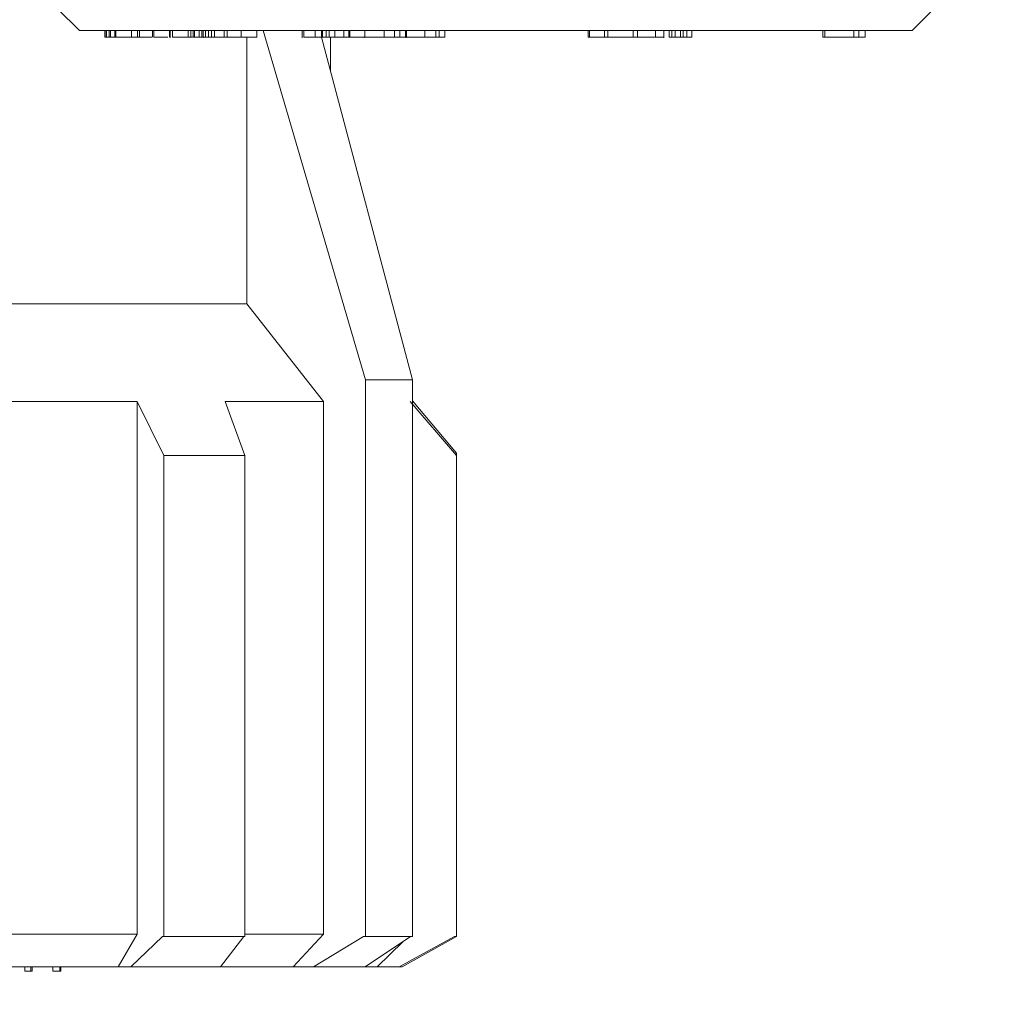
# Model space of a CAD drawing. Header units: millimetres. Extents: x -102560 to 77680, y 7163 to 33028.
# Tile 31 of 80: x -94935 to -94711, y 13626 to 13853. Entities that reach past the tile are written whole.
import ezdxf
from ezdxf import colors
from ezdxf.entities.mleader import LeaderData, LeaderLine
from ezdxf.math import Vec2, Vec3

# ---------------------------------------------------------------- set-up
doc = ezdxf.new("R2010")
doc.units = ezdxf.units.MM
for name, color, linetype, lineweight in [('RR_IWK_opisy', 7, 'Continuous', 0), ('RR_IWK_opisy_piony', 7, 'Continuous', 0), ('RR_IWK_urzadzenia', 7, 'Continuous', 13)]:
    doc.layers.add(name, color=color, linetype=linetype, lineweight=lineweight)
doc.styles.add('RR', font='GARA.TTF', dxfattribs={"height": 200})

# ---------------------------------------------------------------- blocks, each defined once
blk = doc.blocks.new('_None')

msp = doc.modelspace()

# ---------------------------------------------------------------- linework, layer by layer
at = {"layer": 'RR_IWK_urzadzenia', "color": 7, "linetype": 'Continuous', "lineweight": 13}
for p, q in [((-94926.74, 13855.07), (-94921.74, 13850.07)), ((-94730.24, 13850.07), (-94725.24, 13855.07)), ((-94730.24, 13850.07), (-94921.74, 13850.07)), ((-94915.89, 13848.57), (-94915.89, 13850.07)), ((-94915.6, 13848.57), (-94915.6, 13850.07)), ((-94915.51, 13848.57), (-94915.51, 13850.07)), ((-94914.87, 13848.57), (-94914.87, 13850.07)), ((-94914.61, 13848.57), (-94914.61, 13850.07)), ((-94913.6, 13848.57), (-94913.6, 13850.07)), ((-94913.36, 13848.57), (-94913.36, 13850.07)), ((-94909.75, 13848.57), (-94909.75, 13850.07)), ((-94908.4, 13848.57), (-94908.4, 13850.07)), ((-94907.87, 13848.57), (-94907.87, 13850.07)), ((-94904.9, 13850.07), (-94904.9, 13848.57)), ((-94904.61, 13848.57), (-94904.61, 13850.07)), ((-94901.01, 13848.57), (-94901.01, 13850.07)), ((-94900.82, 13850.07), (-94900.82, 13848.38)), ((-94900.29, 13848.57), (-94900.29, 13850.07)), ((-94896.74, 13848.57), (-94896.74, 13850.07)), ((-94896.09, 13848.57), (-94896.09, 13850.07)), ((-94895.56, 13850.07), (-94895.56, 13848.57)), ((-94895.29, 13848.57), (-94895.29, 13850.07)), ((-94894.22, 13848.57), (-94894.22, 13850.07)), ((-94893.56, 13848.57), (-94893.56, 13850.07)), ((-94893.26, 13848.57), (-94893.26, 13850.07)), ((-94892.77, 13848.57), (-94892.77, 13850.07)), ((-94892.02, 13848.57), (-94892.02, 13850.07)), ((-94891.37, 13850.07), (-94891.37, 13848.57)), ((-94890.66, 13848.57), (-94890.66, 13850.07)), ((-94888.45, 13850.07), (-94888.45, 13848.57)), ((-94887.77, 13848.57), (-94887.77, 13850.07)), ((-94884.5, 13848.57), (-94884.5, 13850.07)), ((-94880.92, 13848.57), (-94880.92, 13850.07)), ((-94879.47, 13850.07), (-94855.91, 13769.74)), ((-94870.47, 13850.07), (-94870.47, 13848.38)), ((-94870.14, 13848.57), (-94870.14, 13850.07)), ((-94867.49, 13848.57), (-94867.49, 13850.07)), ((-94866.03, 13848.57), (-94866.03, 13850.07)), ((-94865.83, 13848.57), (-94865.83, 13850.07)), ((-94864.95, 13848.57), (-94864.95, 13850.07)), ((-94864.32, 13848.57), (-94864.32, 13850.07)), ((-94862.98, 13848.57), (-94862.98, 13850.07)), ((-94860.92, 13848.57), (-94860.92, 13850.07)), ((-94859.77, 13848.57), (-94859.77, 13850.07)), ((-94859.54, 13848.57), (-94859.54, 13850.07)), ((-94856.08, 13848.57), (-94856.08, 13850.07)), ((-94851.67, 13848.57), (-94851.67, 13850.07)), ((-94849.25, 13848.57), (-94849.25, 13850.07)), ((-94848.02, 13848.57), (-94848.02, 13850.07)), ((-94846.77, 13848.57), (-94846.77, 13850.07)), ((-94846.6, 13850.07), (-94846.6, 13848.38)), ((-94846.54, 13848.57), (-94846.54, 13850.07)), ((-94842.31, 13848.57), (-94842.31, 13850.07)), ((-94839.8, 13848.57), (-94839.8, 13850.07)), ((-94839.03, 13848.57), (-94839.03, 13850.07)), ((-94837.74, 13848.57), (-94837.74, 13850.07)), ((-94804.76, 13848.57), (-94804.76, 13850.07)), ((-94804.44, 13848.57), (-94804.44, 13850.07)), ((-94800.99, 13848.57), (-94800.99, 13850.07)), ((-94800.24, 13848.57), (-94800.24, 13850.07)), ((-94794.44, 13848.57), (-94794.44, 13850.07)), ((-94793.44, 13848.57), (-94793.44, 13850.07)), ((-94793.41, 13848.57), (-94793.41, 13850.07)), ((-94789.3, 13848.57), (-94789.3, 13850.07)), ((-94787.34, 13848.38), (-94787.34, 13850.07)), ((-94786.09, 13848.57), (-94786.09, 13850.07)), ((-94785.49, 13848.57), (-94785.49, 13850.07)), ((-94784.72, 13848.57), (-94784.72, 13850.07)), ((-94783.49, 13848.57), (-94783.49, 13850.07)), ((-94782.91, 13848.57), (-94782.91, 13850.07)), ((-94782.09, 13848.57), (-94782.09, 13850.07)), ((-94780.88, 13848.57), (-94780.88, 13850.07)), ((-94750.76, 13848.57), (-94750.76, 13850.07)), ((-94750.37, 13848.57), (-94750.37, 13850.07)), ((-94743.64, 13848.57), (-94743.64, 13850.07)), ((-94742.52, 13848.57), (-94742.52, 13850.07)), ((-94741.09, 13848.57), (-94741.09, 13850.07)), ((-94915.89, 13848.57), (-94915.6, 13848.57)), ((-94915.6, 13848.57), (-94915.51, 13848.57)), ((-94915.51, 13848.57), (-94914.87, 13848.57)), ((-94914.87, 13848.57), (-94914.61, 13848.57)), ((-94914.61, 13848.57), (-94913.6, 13848.57)), ((-94913.6, 13848.57), (-94913.36, 13848.57)), ((-94913.36, 13848.57), (-94909.75, 13848.57)), ((-94909.75, 13848.57), (-94908.4, 13848.57)), ((-94908.4, 13848.57), (-94907.87, 13848.57)), ((-94907.87, 13848.57), (-94905.07, 13848.57)), ((-94896.74, 13848.57), (-94896.09, 13848.57)), ((-94896.09, 13848.57), (-94895.71, 13848.57)), ((-94894.22, 13848.57), (-94893.56, 13848.57)), ((-94893.45, 13848.57), (-94893.26, 13848.57)), ((-94893.28, 13848.38), (-94893.28, 13848.57)), ((-94893.26, 13848.57), (-94892.77, 13848.57)), ((-94892.77, 13848.57), (-94892.02, 13848.57)), ((-94892.02, 13848.57), (-94891.37, 13848.57)), ((-94890.47, 13848.57), (-94890.23, 13848.57)), ((-94884.5, 13848.57), (-94880.92, 13848.57)), ((-94883.23, 13787.24), (-94883.23, 13848.57)), ((-94867.49, 13848.57), (-94866.03, 13848.57)), ((-94866.06, 13848.57), (-94845.16, 13769.74)), ((-94866.03, 13848.57), (-94865.83, 13848.57)), ((-94864.32, 13848.57), (-94862.98, 13848.57)), ((-94863.99, 13840.77), (-94863.99, 13848.57)), ((-94862.98, 13848.57), (-94860.92, 13848.57)), ((-94860.92, 13848.57), (-94859.77, 13848.57)), ((-94859.77, 13848.57), (-94859.54, 13848.57)), ((-94859.54, 13848.57), (-94856.08, 13848.57)), ((-94856.28, 13848.57), (-94856.28, 13848.38)), ((-94851.67, 13848.57), (-94849.25, 13848.57)), ((-94849.25, 13848.57), (-94848.02, 13848.57)), ((-94848.02, 13848.57), (-94846.77, 13848.57)), ((-94842.31, 13848.57), (-94839.8, 13848.57)), ((-94839.8, 13848.57), (-94839.03, 13848.57)), ((-94839.03, 13848.57), (-94837.74, 13848.57)), ((-94804.76, 13848.57), (-94804.44, 13848.57)), ((-94800.99, 13848.57), (-94800.24, 13848.57)), ((-94800.24, 13848.57), (-94794.44, 13848.57)), ((-94794.44, 13848.57), (-94793.44, 13848.57)), ((-94786.09, 13848.57), (-94785.49, 13848.57)), ((-94785.49, 13848.57), (-94784.72, 13848.57)), ((-94784.72, 13848.57), (-94783.49, 13848.57)), ((-94783.49, 13848.57), (-94782.91, 13848.57)), ((-94782.91, 13848.57), (-94782.09, 13848.57)), ((-94782.09, 13848.57), (-94780.88, 13848.57)), ((-94750.76, 13848.57), (-94750.37, 13848.57)), ((-94750.37, 13848.57), (-94743.64, 13848.57)), ((-94743.64, 13848.57), (-94742.52, 13848.57)), ((-94883.23, 13787.24), (-94937.61, 13787.24)), ((-94865.59, 13764.74), (-94883.23, 13787.24)), ((-94855.91, 13769.74), (-94855.91, 13641.74)), ((-94845.16, 13769.74), (-94855.91, 13769.74)), ((-94845.16, 13769.74), (-94845.16, 13641.74)), ((-94908.43, 13764.74), (-94939.31, 13764.74)), ((-94908.43, 13764.74), (-94902.3, 13752.31)), ((-94908.43, 13642.24), (-94908.43, 13764.74)), ((-94883.68, 13752.31), (-94888.2, 13764.74)), ((-94865.59, 13764.74), (-94888.2, 13764.74)), ((-94865.59, 13642.24), (-94865.59, 13764.74)), ((-94845.64, 13764.74), (-94834.99, 13752.31)), ((-94834.99, 13752.9), (-94845.16, 13764.93)), ((-94902.3, 13752.31), (-94883.68, 13752.31)), ((-94902.3, 13752.31), (-94902.3, 13641.74)), ((-94883.68, 13752.31), (-94883.68, 13641.74)), ((-94834.99, 13752.31), (-94834.99, 13752.9)), ((-94834.99, 13752.31), (-94834.99, 13641.74)), ((-94939.31, 13642.24), (-94908.43, 13642.24)), ((-94908.43, 13642.24), (-94912.82, 13634.74)), ((-94909.89, 13634.74), (-94902.59, 13641.74)), ((-94902.59, 13641.74), (-94902.3, 13641.74)), ((-94902.3, 13641.74), (-94892.99, 13641.74)), ((-94892.99, 13641.74), (-94883.68, 13641.74)), ((-94883.89, 13641.74), (-94889.28, 13634.74)), ((-94883.54, 13642.24), (-94865.59, 13642.24)), ((-94865.59, 13642.24), (-94872.54, 13634.74)), ((-94867.9, 13634.74), (-94856.37, 13641.74)), ((-94856.37, 13641.74), (-94855.91, 13641.74)), ((-94856, 13634.74), (-94845.57, 13641.74)), ((-94850.53, 13641.74), (-94855.91, 13641.74)), ((-94847.38, 13640.52), (-94853.27, 13634.74)), ((-94845.16, 13641.74), (-94850.53, 13641.74)), ((-94848.18, 13634.74), (-94835.49, 13641.74)), ((-94847.49, 13634.74), (-94834.99, 13641.74)), ((-94835.49, 13641.74), (-94834.99, 13641.74)), ((-94912.82, 13634.74), (-94938.64, 13634.74)), ((-94934.28, 13633.74), (-94934.28, 13634.74)), ((-94934.28, 13633.74), (-94932.87, 13633.74)), ((-94932.87, 13633.74), (-94932.87, 13634.74)), ((-94932.87, 13633.74), (-94932.56, 13633.74)), ((-94932.56, 13633.74), (-94932.56, 13634.74)), ((-94927.85, 13633.74), (-94927.85, 13634.74)), ((-94927.85, 13633.74), (-94926.26, 13633.74)), ((-94926.26, 13633.74), (-94926.26, 13634.74)), ((-94926.26, 13633.74), (-94925.96, 13633.74)), ((-94925.96, 13633.74), (-94925.96, 13634.74)), ((-94909.89, 13634.74), (-94912.82, 13634.74)), ((-94889.28, 13634.74), (-94909.89, 13634.74)), ((-94872.54, 13634.74), (-94889.07, 13634.74)), ((-94867.9, 13634.74), (-94872.54, 13634.74)), ((-94856, 13634.74), (-94867.9, 13634.74)), ((-94853.27, 13634.74), (-94856, 13634.74)), ((-94848.18, 13634.74), (-94853.27, 13634.74)), ((-94847.49, 13634.74), (-94848.18, 13634.74))]:
    msp.add_line(p, q, dxfattribs=at)
for points, knots in [([(-94904.61, 13848.57), (-94904.41, 13848.57), (-94904, 13848.57), (-94902.93, 13848.57), (-94902.02, 13848.57), (-94901.57, 13848.57), (-94901.41, 13848.57)], [0, 0, 0, 0, 0.3121354, 0.6216452, 0.8666709, 1, 1, 1, 1]), ([(-94900.29, 13848.57), (-94899.96, 13848.57), (-94899.31, 13848.57), (-94897.94, 13848.57), (-94897.16, 13848.57), (-94896.88, 13848.57)], [0, 0, 0, 0, 0.394232, 0.788002, 1, 1, 1, 1]), ([(-94895.55, 13848.57), (-94895.54, 13848.57), (-94895.53, 13848.57), (-94895.37, 13848.57), (-94895.29, 13848.57)], [0, 0, 0, 0, 0.4707484, 1, 1, 1, 1]), ([(-94895.29, 13848.57), (-94895.12, 13848.57), (-94894.81, 13848.57), (-94894.4, 13848.57), (-94894.22, 13848.57)], [0, 0, 0, 0, 0.559352, 1, 1, 1, 1]), ([(-94891.36, 13848.57), (-94891.36, 13848.57), (-94891.39, 13848.57), (-94891.25, 13848.57), (-94890.88, 13848.57), (-94890.66, 13848.57)], [0, 0, 0, 0, 0.050338, 0.420709, 1, 1, 1, 1]), ([(-94890.66, 13848.57), (-94890.49, 13848.57), (-94890.14, 13848.57), (-94889.52, 13848.57), (-94888.9, 13848.57), (-94888.54, 13848.57), (-94888.36, 13848.57)], [0, 0, 0, 0, 0.280392, 0.560015, 0.779981, 1, 1, 1, 1]), ([(-94888.36, 13848.57), (-94888.38, 13848.57), (-94888.43, 13848.57), (-94888.02, 13848.57), (-94887.77, 13848.57)], [0, 0, 0, 0, 0.384231, 1, 1, 1, 1]), ([(-94887.77, 13848.57), (-94887.51, 13848.57), (-94886.99, 13848.57), (-94885.97, 13848.57), (-94885.12, 13848.57), (-94884.71, 13848.57), (-94884.5, 13848.57)], [0, 0, 0, 0, 0.280373, 0.558293, 0.778721, 1, 1, 1, 1]), ([(-94870.14, 13848.57), (-94869.91, 13848.57), (-94869.45, 13848.57), (-94868.39, 13848.57), (-94867.74, 13848.57), (-94867.49, 13848.57)], [0, 0, 0, 0, 0.376646, 0.752792, 1, 1, 1, 1]), ([(-94865.83, 13848.57), (-94865.8, 13848.57), (-94865.74, 13848.57), (-94865.62, 13848.57), (-94865.44, 13848.57), (-94865.11, 13848.57), (-94864.95, 13848.57)], [0, 0, 0, 0, 0.340516, 0.560822, 0.780626, 1, 1, 1, 1]), ([(-94864.95, 13848.57), (-94864.84, 13848.57), (-94864.64, 13848.57), (-94864.42, 13848.57), (-94864.32, 13848.57)], [0, 0, 0, 0, 0.559834, 1, 1, 1, 1]), ([(-94856.13, 13848.57), (-94856, 13848.57), (-94855.74, 13848.57), (-94855, 13848.57), (-94853.61, 13848.57), (-94852.47, 13848.57), (-94851.67, 13848.57)], [0, 0, 0, 0, 0.187307, 0.374424, 0.560902, 1, 1, 1, 1]), ([(-94846.54, 13848.57), (-94846.45, 13848.57), (-94846.27, 13848.57), (-94845.62, 13848.57), (-94844.3, 13848.57), (-94843.13, 13848.57), (-94842.31, 13848.57)], [0, 0, 0, 0, 0.187338, 0.374443, 0.560923, 1, 1, 1, 1]), ([(-94804.44, 13848.57), (-94803.73, 13848.57), (-94802.45, 13848.57), (-94801.44, 13848.57), (-94800.99, 13848.57)], [0, 0, 0, 0, 0.560522, 1, 1, 1, 1]), ([(-94793.41, 13848.57), (-94793.16, 13848.57), (-94792.67, 13848.57), (-94791.47, 13848.57), (-94790.29, 13848.57), (-94789.63, 13848.57), (-94789.3, 13848.57)], [0, 0, 0, 0, 0.280318, 0.55893, 0.779161, 1, 1, 1, 1]), ([(-94789.3, 13848.57), (-94788.91, 13848.57), (-94788.15, 13848.57), (-94787.45, 13848.57), (-94787.39, 13848.57), (-94787.37, 13848.57)], [0, 0, 0, 0, 0.372994, 0.744239, 1, 1, 1, 1]), ([(-94742.52, 13848.57), (-94742.4, 13848.57), (-94742.18, 13848.57), (-94741.42, 13848.57), (-94741.09, 13848.57)], [0, 0, 0, 0, 0.560549, 1, 1, 1, 1])]:
    msp.add_open_spline(points, degree=3, knots=knots, dxfattribs=at)

# ---------------------------------------------------------------- next in the draw order: leaders
at = {"layer": 'RR_IWK_opisy_piony'}
ml = msp.add_multileader_mtext('Standard', dxfattribs=at)
ml.set_content('Zestawy wodomierzowe ZW\\P- zawór kulowy DN15\\P- wodomierz JS {\\A1;Q{\\H0.7x;\\S^ 3;}=1,6/2,5 m{\\H0.7x;\\S3^ ;}/h DN15}\\P- filtr siatkowy DN15\\P- zawór zwrotny DN15\\P- zawór kulowy DN15\\P', color=256, style='RR')
ml.set_leader_properties()
ml.set_arrow_properties(name='NONE')
ml.build(insert=Vec2(0, 0))
ml.multileader.update_dxf_attribs({"text_left_attachment_type": 6, "text_right_attachment_type": 6, "dogleg_length": 0, "arrow_head_size": 0.18})
ctx = ml.context
ctx.base_point, ctx.char_height, ctx.arrow_head_size, ctx.landing_gap_size, ctx.plane_origin = Vec3(-102165.06, 17354.38), 200, 0.18, 25, Vec3(-81038.22, 117392.72)
ctx.left_attachment, ctx.right_attachment = 6, 6
notes = []
notes.append((ctx, [(0, (1, 1, 0), (-97304.57, 17354.41), (-1, 0), 0, [(2, [(-94825.99, 18484.05), (-95325.94, 18476.33), (-95825.94, 18484.64)], 0, [])])]))
ctx.mtext.insert = Vec3(-102140.06, 17629.68)
ctx.mtext.has_bg_fill, ctx.mtext.bg_color, ctx.mtext.bg_scale_factor, ctx.mtext.bg_transparency, ctx.mtext.use_window_bg_color = 1, -1027028792, 1, 0, 1
for ctx, leaders in notes:
    for number, flags, end, landing, length, lines in leaders:
        leader = LeaderData()
        leader.index, (leader.has_last_leader_line, leader.has_dogleg_vector, leader.attachment_direction) = number, flags
        leader.last_leader_point, leader.dogleg_vector, leader.dogleg_length = Vec3(end), Vec3(landing), length
        for number, points, colour, breaks in lines:
            line = LeaderLine()
            line.index, line.vertices, line.color, line.breaks = number, Vec3.list(points), colors.encode_raw_color(colour), breaks
            leader.lines.append(line)
        ctx.leaders.append(leader)

# ---------------------------------------------------------------- next in the draw order: leaders
ml = msp.add_multileader_mtext('Standard', dxfattribs=at)
ml.set_content('ilość odejść zgodnie\\Pz rzutem instalacji\\P', color=256, style='RR')
ml.set_leader_properties()
ml.set_arrow_properties(name='NONE')
ml.build(insert=Vec2(0, 0))
ml.multileader.update_dxf_attribs({"text_left_attachment_type": 6, "text_right_attachment_type": 6, "dogleg_length": 0, "arrow_head_size": 0.18})
ctx = ml.context
ctx.base_point, ctx.char_height, ctx.arrow_head_size, ctx.landing_gap_size, ctx.plane_origin = Vec3(-95315.47, 12466.25), 200, 0.18, 25, Vec3(-74914.9, 113611.79)
ctx.left_attachment, ctx.right_attachment = 6, 6
notes = []
notes.append((ctx, [(0, (1, 1, 0), (-95315.47, 12466.27), (1, 0), 0, [(0, [(-95433.53, 13633.78)], 0, [])])]))
ctx.mtext.insert, ctx.mtext.width = Vec3(-95290.47, 12746.55), 2695.7987
ctx.mtext.has_bg_fill, ctx.mtext.bg_color, ctx.mtext.bg_scale_factor, ctx.mtext.bg_transparency, ctx.mtext.use_window_bg_color = 1, -1027028792, 1, 0, 1
for ctx, leaders in notes:
    for number, flags, end, landing, length, lines in leaders:
        leader = LeaderData()
        leader.index, (leader.has_last_leader_line, leader.has_dogleg_vector, leader.attachment_direction) = number, flags
        leader.last_leader_point, leader.dogleg_vector, leader.dogleg_length = Vec3(end), Vec3(landing), length
        for number, points, colour, breaks in lines:
            line = LeaderLine()
            line.index, line.vertices, line.color, line.breaks = number, Vec3.list(points), colors.encode_raw_color(colour), breaks
            leader.lines.append(line)
        ctx.leaders.append(leader)

# ---------------------------------------------------------------- next in the draw order: texts
at = {"layer": 'RR_IWK_opisy', "insert": (-102160.69, 30202.12), "char_height": 200, "width": 12404.7449, "attachment_point": 1, "style": 'RR'}
msp.add_mtext('\\pi-500,l500,xqjt0,2;UWAGI:\\P1.^IBudynek zasilany będzie z projektowanego przyłącza wodociągowego - wg odrębnego opracowania;\\P2.^IGłówny zestaw wodomierzowy  zlokalizowany będzie w studni wodomierzowej;\\P3.^IIndywidualne zestawy wodomierzowe dla poszczególnych mieszkań instalowane będą w\\~szachtach instalacyjnych na korytarzach ogólnych;\\P4.^IInstalację rozdzielczą wody zimnej, ciepłej i cyrkulacji należy prowadzić pod stropem parteru oraz w\\~szachtach; \\P5.^IDoprowadzenie wody do poszczególnych mieszkań z szafek rodzielaczy prowadzić w\\~warstwach posadzkowych;\\P6.^IInstalację rozdzielczą prowadzoną pod stropem i w szachtach wykonać z rur stalowych zaciskowych;\\P7.^IInstalację prowwadzoną w posadzce wykonać z rur tworzywowych PERT;\\P8.^IPodejścia pod pojedyncze przybory wykonywać rurą %%c16x2,0;\\P9.^ICiepła woda przygotowywana będzie centralnie w zasobniku ciepłej wody zasilanym z\\~pompy ciepła;\\P10.^INależy wykonać instalację cyrkulacji;\\P11.^ICałość instalacji wodociągowej należy izolować termicznie;\\P12.^IWszystkie roboty należy wykonać zgodnie z Polskimi Normami, Warunkami Technicznymi Wykonania i Odbioru Robót oraz zgodnie ze sztuką budowlaną;\\P13.^IRysunki rozpatrywać łącznie z informacjami zawartymi w części opisowej oraz z\\~dokumentacją branżową;\\P14.^IUwagi i opisy zamieszczane w części rys. projektu stanowią integralną część niniejszego opracowania;\\P15.^IWszystkie wymiary, otwory i rzędne należy sprawdzić na budowie, a wszelkie odstępstwa należy korygować przy udziale projektanta i użytkownika, prace montażowe wykonywać zgodnie z obowiązującymi przepisami BHP, zarządzeniami oraz normami PN;\\P16.^IWszelkie wątpliwości i niejasności należy wyjaśnić z projektantem.', dxfattribs=at)

doc.saveas('drawing.dxf')
